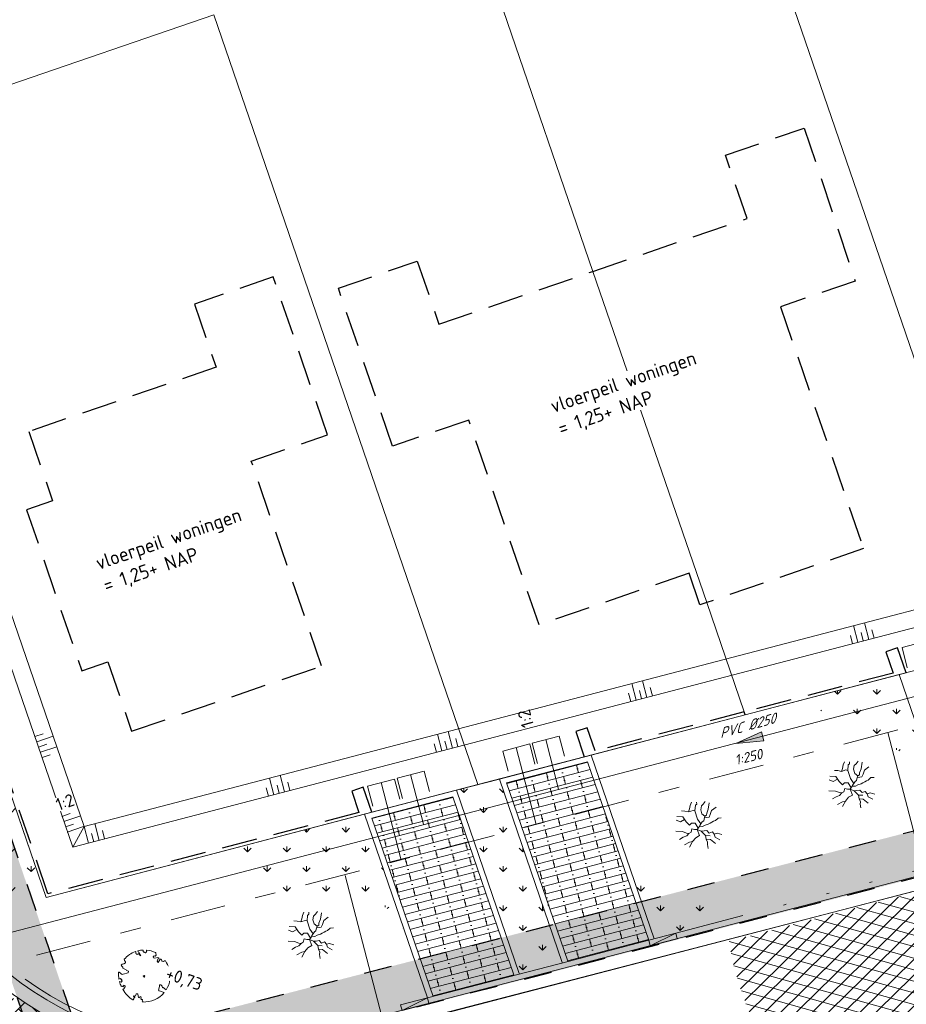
# Model space of a CAD drawing. Header units: metres. Extents: x 264570 to 266133, y 576109 to 577454.
# Tile 55 of 128: x 265481 to 265513, y 576734 to 576769. Entities that reach past the tile are written whole.
import ezdxf
from ezdxf.enums import TextEntityAlignment as Align

# ---------------------------------------------------------------- set-up
doc = ezdxf.new("R2010")
doc.units = ezdxf.units.M
for name, pattern in [('B-WE-RI-HWA_HUISAANSLUITING_PVC_125-G', [10, 3.25, -0.75, 1.25, -0.75, 1.25, -0.75, 1.25, -0.75]), ('B-WE-RI-HWA_PVC_160-G', [10, 5.5, -4.5]), ('B-WE-RI-HWA_PVC_315-G', [10, 2, -1.125, 0.75, -1.125, 2, -1.125, 0.75, -1.125]), ('B-WE-VH-KANTOPSLUITING_TROTTOIRBAND_RWS_[AFMETINGEN1]-G', [10, 2.5, -1.5, 0, -1.5, 0, -1.5, 0, -1.5, 0, -1.5]), ('DASHED', [19.05, 12.7, -6.35]), ('NLCS-HIDDEN', [4, 2, -2])]:
    doc.linetypes.add(name, pattern=pattern)
for name, color, linetype, lineweight in [('B-WE-GR-BOOM-S', 252, 'Continuous', 15), ('B-WE-GR-GRAS_BERMKRUIDENMENGSEL-A', 252, 'Continuous', 18), ('B-WE-GW-TALUDARCERING_KORT-G', 252, 'Continuous', 15), ('B-WE-GW-TALUDARCERING_LANG-G', 252, 'Continuous', 15), ('B-WE-KG-GRENS_KADASTRAAL-G', 252, 'KG-KADASTRAAL', 18), ('B-WE-KL-TRACE-A', 252, 'Continuous', 13), ('B-WE-KL-TRACE-GD', 252, 'NLCS-HIDDEN', 25), ('B-WE-OG-TOPOGRAFIE-G', 252, 'Continuous', 15), ('B-WE-RI-DRAINAGE_AFDEKKAP-G', 252, 'Continuous', 18), ('B-WE-RI-DWA_HUISAANSLUITING_PVC_125-G', 252, 'B-WE-RI-DWA_HUISAANSLUITING_PVC_125-G', 18), ('B-WE-RI-DWA_PVC_250-G', 252, 'B-WE-RI-DWA_PVC_250-G', 18), ('B-WE-RI-HWA_HUISAANSLUITING_PVC_125-G', 252, 'B-WE-RI-HWA_HUISAANSLUITING_PVC_125-G', 18), ('B-WE-RI-HWA_PVC_160-G', 252, 'B-WE-RI-HWA_PVC_160-G', 18), ('B-WE-RI-HWA_PVC_315-G', 252, 'B-WE-RI-HWA_PVC_315-G', 18), ('B-WE-VH-KANTOPSLUITING_ELEMENT_VERLOOPBAND_11-22x25_19-22x16-G', 252, 'Continuous', 18), ('B-WE-VH-KANTOPSLUITING_INRITVERLOOPBAND_19-22X16-G', 252, 'B-WE-VH-KANTOPSLUITING_GAZONBAND_[AFMETINGEN1]-G', 18), ('B-WE-VH-KANTOPSLUITING_OPSLUITBAND_10X20-G', 252, 'B-WE-VH-KANTOPSLUITING_TALUDBAND-G', 18), ('B-WE-VH-KANTOPSLUITING_TROTTOIRBAND_RWS_11-22X25-G', 252, 'B-WE-VH-KANTOPSLUITING_TROTTOIRBAND_RWS_[AFMETINGEN1]-G', 18), ('B-WE-VH-STRAATBAKSTEEN_DF_KEPER_ELZAS-A', 252, 'Continuous', 13), ('B-WE-VH-VERHARDING_ASFALT-A', 252, 'Continuous', 18), ('B-WE-VH-VERHARDING_STRAATBAKSTEEN_DIKFORMAAT_HALF-A', 252, 'Continuous', 13), ('B-XX-AL-HOOGTELABEL-T18', 252, 'Continuous', 18), ('B-XX-AL-T25', 252, 'Continuous', 9), ('T-WE-GR-TOEKOMSTIG-G', 3, 'DASHED', 25)]:
    doc.layers.add(name, color=color, linetype=linetype, lineweight=lineweight)
doc.layers.add('X-XX-RI-T18-200', color=7, linetype='Continuous', lineweight=18, true_color=0x656565)
doc.styles.add('NLCS-ISO', font='NLCS-ISO.ttf')
doc.styles.add('NLCS-ISO-ANNOTATIVE-T25', font='NLCS-ISO.ttf', dxfattribs={"height": 2.5})
doc.styles.add('NLCS-ISO-ANNOTATIVE-T25 BESTAAND', font='NLCS-ISO.ttf', dxfattribs={"height": 2.5})
doc.styles.add('NLCS-ISO-ANNOTATIVE-T25-BOB', font='NLCS-ISO.ttf', dxfattribs={"oblique": 30, "height": 2.5})
doc.styles.add('NLCS-ISO-M250-T18', font='NLCS-ISO.ttf', dxfattribs={"height": 0.45})
doc.styles.get("Standard").update_dxf_attribs({"font": 'arial.ttf'})
doc.linetypes.add('B-WE-RI-DWA_HUISAANSLUITING_PVC_125-G', pattern='A,5.375,-1.75,["o",Standard,S=1,R=0,X=-0.35,Y=-0.35],-1.75,1.125', length=10)
doc.linetypes.add('B-WE-RI-DWA_PVC_250-G', pattern='A,6,-5.5,["O   O   O",NLCS-ISO,S=0.5,R=0,X=-2.5,Y=-0.2],-3.5,5', length=20)
doc.linetypes.add('B-WE-VH-KANTOPSLUITING_GAZONBAND_[AFMETINGEN1]-G', pattern='A,4,-3,[160,NLCS.shx,S=0.25,R=0,X=0,Y=0],-3', length=10)
doc.linetypes.add('B-WE-VH-KANTOPSLUITING_TALUDBAND-G', pattern='A,5,-2.5,[4,NLCS.shx,S=0.5,R=0,X=0,Y=0],-2.5', length=10)
doc.linetypes.add('KG-KADASTRAAL', pattern='A,5.5,-2,["K",Standard,S=1.8,R=0,X=0,Y=-0.9],-2,5.5,-2,[5,NLCS.shx,S=0.75,R=0,X=0,Y=0],-2', length=19)
pattern_1 = [(90, (214669.0599, 555914.2474), (-0.707106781, 0.707106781), [0.1875, -1.226713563]), (45, (214669.0599, 555914.2474), (-0.707106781, 0.707106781), [0.1875, -0.8125]), (135, (214669.0599, 555914.2474), (-0.707106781, -0.707106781), [0.1875, -0.8125])]

# ---------------------------------------------------------------- blocks, each defined once
blk = doc.blocks.new('BOOM-S')
blk.add_lwpolyline([(0.4, 4.34), (0.41, 4.35), (0.41, 4.36), (0.42, 4.37), (0.43, 4.38), (0.44, 4.38), (0.44, 4.39), (0.45, 4.4), (0.46, 4.41), (0.46, 4.42), (0.47, 4.43), (0.47, 4.44), (0.48, 4.46), (0.48, 4.48), (0.47, 4.5), (0.47, 4.53), (0.44, 4.64, -0.52938), (0.49, 4.7, -0.087139), (2.05, 4.26, -0.372341), (2.11, 4.12), (2.17, 3.8), (2.01, 3.64), (1.84, 3.67), (1.63, 3.52), (1.71, 3.32), (1.92, 3.25), (2.5, 3.38), (2.64, 3.31), (2.63, 3.18), (2.5, 3.1), (2.38, 2.71), (2.53, 2.46), (2.92, 3.09, -0.504641), (3.14, 2.89, 0.331948), (3.27, 2.69, 0.282008), (3.68, 2.77), (3.65, 2.75, -0.512156), (3.84, 2.75, -0.16076), (4.7, -0.05), (4.59, -0.16), (4.59, -0.27), (4.48, -0.29), (4.5, -0.4), (4.33, -0.35), (4.28, -0.48), (4.48, -0.61), (4.55, -0.66), (4.66, -0.55, -0.106371), (4, -2.41), (3.42, -2.03), (3.31, -2.1), (3.24, -1.79), (3.03, -1.54), (2.79, -1.55), (2.79, -1.83), (2.61, -2.47), (2.64, -2.59), (2.77, -2.61), (3.62, -2.93, -0.236298), (-0.21, -4.62, 0.159625), (-0.32, -4.4, 0.350802), (-0.29, -4.17, -0.504641), (-0.55, -4.05), (-0.49, -3.84), (-0.6, -3.65), (-0.74, -3.67), (-0.76, -3.82), (-0.87, -3.88), (-1, -3.79), (-1.11, -3.2), (-1.19, -3.12), (-1.4, -3.13), (-1.46, -3.38), (-1.55, -3.41), (-1.63, -3.62), (-1.85, -3.5, 0.733583), (-1.77, -3.66, -0.861625), (-1.72, -3.81, 0.279978), (-1.88, -4.05), (-1.88, -4.06, -0.827056), (-2.04, -4.23, -0.116774), (-3.83, -2.36), (-3.79, -2.35), (-3.76, -2.34), (-3.74, -2.33), (-3.72, -2.32), (-3.71, -2.31), (-3.7, -2.3), (-3.69, -2.29), (-3.47, -2.01), (-3.47, -2), (-3.47, -1.99), (-3.46, -1.99), (-3.46, -1.98), (-3.46, -1.97), (-3.45, -1.96), (-3.45, -1.95), (-3.44, -1.94), (-3.44, -1.92), (-3.43, -1.91), (-3.42, -1.9), (-3.42, -1.88), (-3.41, -1.87), (-3.4, -1.85), (-3.39, -1.84), (-3.39, -1.82), (-3.38, -1.81), (-3.38, -1.79), (-3.38, -1.78), (-3.38, -1.77), (-3.38, -1.76), (-3.38, -1.75), (-3.38, -1.74), (-3.39, -1.73), (-3.4, -1.73), (-3.4, -1.72), (-3.41, -1.72), (-3.42, -1.72), (-3.43, -1.72), (-3.44, -1.72), (-3.45, -1.72), (-3.46, -1.71), (-3.47, -1.71), (-3.48, -1.71), (-3.49, -1.7), (-3.5, -1.69), (-3.52, -1.68), (-3.53, -1.67), (-3.54, -1.67), (-3.55, -1.66), (-3.56, -1.65), (-3.58, -1.64), (-3.59, -1.62), (-3.6, -1.61), (-3.83, -1.87), (-3.84, -1.86), (-3.85, -1.84), (-3.86, -1.83), (-3.87, -1.81), (-3.88, -1.8), (-3.89, -1.79), (-3.91, -1.78), (-3.94, -1.77), (-3.98, -1.78), (-4.04, -1.79), (-4.11, -1.81, -0.040997), (-4.42, -0.95), (-4.26, -0.97), (-4.11, -1.07), (-4.04, -1), (-3.95, -0.85), (-4.03, -0.72), (-3.99, -0.52), (-4.17, -0.51), (-4.29, -0.39), (-4.51, -0.53, -0.05814), (-4.6, 0.76), (-4.47, 0.74), (-3.96, 0.34), (-3.74, 0.41), (-2.88, 0.64), (-2.81, 0.92), (-3.14, 1.05), (-3.19, 1.16), (-3.8, 1.46), (-3.81, 1.63), (-4.02, 1.8), (-4.1, 1.97), (-3.96, 2.19), (-3.65, 2.24), (-3.36, 2.43), (-3.36, 2.62), (-3.54, 2.83), (-3.49, 2.92), (-3.56, 3.05, -0.13428), (-1.53, 4.46, -0.541727), (-1.47, 4.41), (-1.48, 4.28), (-1.48, 4.21), (-1.47, 4.16), (-1.46, 4.12), (-1.44, 4.09), (-1.42, 4.07), (-1.39, 4.05), (-1.37, 4.03), (-1.35, 4.02), (-1.33, 4), (-1.32, 3.99), (-1.3, 3.97), (-1.29, 3.96), (-1.27, 3.95), (-1.26, 3.94), (-1.24, 3.94), (-1.23, 3.94), (-1.21, 3.94), (-1.19, 3.95), (-1.17, 3.96), (-1.15, 3.97), (-1.14, 3.98), (-1.12, 3.99), (-1.1, 4), (-1.08, 4), (-1.06, 4.01), (-1.04, 4.01), (-1.02, 4.01), (-1, 4.02), (-0.98, 4.02), (-0.97, 4.02), (-0.95, 4.03), (-0.94, 4.04), (-0.92, 4.05), (-0.91, 4.06), (-0.9, 4.08), (-0.89, 3.99), (-0.87, 3.96), (-0.77, 3.8), (-0.56, 3.68), (-0.85, 4.16), (-0.85, 4.17), (-0.85, 4.18), (-0.84, 4.2), (-0.84, 4.21), (-0.85, 4.23), (-0.85, 4.24), (-0.86, 4.25), (-0.88, 4.27), (-0.9, 4.28), (-0.92, 4.3), (-0.94, 4.32), (-0.97, 4.35), (-1, 4.38), (-1.03, 4.42), (-1.11, 4.52, -0.543104), (-1.08, 4.59, -0.046766), (-0.22, 4.72, -0.385168), (-0.17, 4.68), (-0.14, 4.5), (-0.13, 4.45), (-0.11, 4.41), (-0.1, 4.38), (-0.08, 4.37), (-0.06, 4.36), (-0.04, 4.36), (-0.03, 4.36), (-0.01, 4.36), (0.01, 4.35), (0.02, 4.35), (0.04, 4.34), (0.06, 4.34), (0.07, 4.33), (0.09, 4.32), (0.1, 4.32), (0.11, 4.31), (0.13, 4.3), (0.14, 4.3), (0.15, 4.29), (0.17, 4.28), (0.18, 4.28), (0.19, 4.27), (0.19, 4.26), (0.2, 4.25), (0.21, 4.24), (0.21, 4.23), (0.22, 4.23), (0.22, 4.22), (0.23, 4.21), (0.23, 4.21), (0.24, 4.2), (0.25, 4.2), (0.26, 4.2), (0.27, 4.21), (0.28, 4.21), (0.29, 4.22), (0.3, 4.22), (0.31, 4.23), (0.32, 4.24), (0.33, 4.26), (0.34, 4.27), (0.35, 4.28), (0.36, 4.3), (0.37, 4.31), (0.38, 4.32), (0.39, 4.33)], format="xyb", close=True)
blk.add_circle((0, 0), 0.138)
blk = doc.blocks.new('*U43')
at = {"ltscale": 0.5}
blk.add_hatch(color=256, dxfattribs=at).paths.add_polyline_path([(-3.33, 0), (1.67, 0.83), (1.67, -0.83)])
blk.add_lwpolyline([(-3.33, 0), (1.67, 0.83), (1.67, -0.83)], close=True)
blk = doc.blocks.new('*U38')
for p, q in [((-0.5, 0), (0, 0.1)), ((0, 0.1), (-0.5, 0.1)), ((-0.5, 0.1), (-0.5, 0)), ((-0.5, 0), (0, 0)), ((0, 0), (0, 0.1))]:
    blk.add_line(p, q)
blk = doc.blocks.new('STRUIK')
for p, q in [((-1.76, 3.22), (-1.64, 3.83)), ((-1.64, 3.83), (-1.4, 4.39)), ((-0.77, 2.86), (-0.7, 3.84)), ((-0.7, 3.84), (-0.45, 4.05)), ((-0.45, 4.05), (-0.5, 4.42)), ((0.27, 3.05), (0.38, 3.72)), ((0.38, 3.72), (0.7, 4.06)), ((0.7, 4.06), (1.09, 4.53)), ((1.6, 3.15), (1.79, 4.31)), ((-2.92, 1.75), (-4.01, 1.83)), ((-2.58, 2.82), (-3.17, 2.86)), ((-1.91, 2.66), (-2.58, 2.82)), ((-1.91, 2.66), (-1.76, 3.22)), ((-1.11, 2.93), (-1.91, 2.66)), ((-1.11, 2.93), (-0.77, 2.86)), ((-0.32, 1.38), (-0.77, 2.86)), ((0.48, 2.3), (0.27, 3.05)), ((1.03, 1.9), (0.48, 2.3)), ((1.03, 1.9), (0.86, 1.36)), ((1.3, 2.07), (1.03, 1.9)), ((1.34, 2.42), (1.3, 2.07)), ((1.6, 3.15), (1.34, 2.42)), ((1.98, 2.18), (1.76, 1.72)), ((2.22, 2.9), (1.98, 2.18)), ((3.03, 3.49), (2.22, 2.9)), ((-3.38, 0.86), (-4.13, 1.18)), ((-2.63, 1.31), (-3.38, 0.86)), ((-2.34, 0.88), (-2.92, 1.75)), ((-1.75, 0.28), (-2.34, 0.88)), ((-1.39, 0.65), (-1.75, 0.28)), ((-0.74, 0.65), (-1.39, 0.65)), ((-0.19, -0.25), (-0.74, 0.65)), ((-0.38, -0.51), (0, 0)), ((0.31, 0.49), (-0.32, 1.38)), ((0.08, 0.22), (0, 0)), ((0.59, 0.05), (0, 0)), ((0.31, 0.49), (0.08, 0.22)), ((0.53, 0.85), (0.31, 0.49)), ((0.81, 1.06), (0.53, 0.85)), ((1.05, 0.29), (0.59, 0.05)), ((0.86, 1.36), (0.81, 1.06)), ((1.37, 1.66), (0.93, 1.58)), ((1.6, 0.45), (1.05, 0.29)), ((1.76, 1.72), (1.37, 1.66)), ((1.94, 0.64), (1.6, 0.45)), ((2.28, 0.83), (1.94, 0.64)), ((2.56, 0.98), (2.28, 0.83)), ((2.9, 1.12), (2.56, 0.98)), ((3.38, 1.56), (2.9, 1.12)), ((3.94, 1.6), (3.38, 1.56)), ((-3.02, -0.85), (-4.2, -0.8)), ((-2.29, -1.14), (-3.02, -0.85)), ((-2.25, -1.63), (-2.87, -1.89)), ((-1.88, -1.2), (-2.29, -1.14)), ((-1.88, -1.2), (-2.25, -1.63)), ((-1.48, -0.98), (-1.88, -1.2)), ((-1.31, -0.41), (-1.48, -0.98)), ((-0.85, -0.52), (-1.31, -0.41)), ((-0.38, -0.51), (-0.85, -0.52)), ((0.05, -1.59), (-0.63, -1.97)), ((-0.38, -0.51), (0.36, -0.82)), ((-0.38, -0.51), (0.05, -1.59)), ((0.36, -0.82), (0.87, -0.77)), ((0.36, -0.82), (1.15, -1.59)), ((0.87, -0.77), (1.36, -0.7)), ((1.15, -1.59), (1.26, -2.22)), ((1.15, -1.59), (1.95, -1.62)), ((1.36, -0.7), (1.78, -1.14)), ((1.78, -1.14), (2.37, -0.92)), ((2.37, -0.92), (2.69, -1.34)), ((2.69, -1.34), (3.22, -1.19)), ((2.69, -1.34), (2.86, -1.9)), ((3.22, -1.19), (4.05, -1.43)), ((-2.87, -1.89), (-3.54, -2.27)), ((-1.74, -2.76), (-2.63, -3.28)), ((-1.19, -2.66), (-1.74, -2.76)), ((-1.19, -2.66), (-1.74, -3.65)), ((-0.63, -1.97), (-1.19, -2.66)), ((1.26, -2.22), (2, -2.29)), ((1.26, -2.22), (1.49, -2.8)), ((1.49, -2.8), (1.46, -3.18)), ((1.46, -3.18), (1.58, -3.89)), ((2, -2.29), (2.91, -3.04)), ((2.86, -1.9), (3.7, -2.33))]:
    blk.add_line(p, q)
at = {"lineweight": 30, "flags": 104}
blk.add_attdef('01', text='', height=1.8, dxfattribs=at).set_placement((3.6, 4.56), align=Align.TOP_LEFT)

msp = doc.modelspace()

# ---------------------------------------------------------------- hatches: boundary and pattern name
at = {"layer": 'B-WE-GR-GRAS_BERMKRUIDENMENGSEL-A'}
h = msp.add_hatch(dxfattribs=at)
h.set_pattern_fill('AGR-KRUIDEN', color=256, scale=0.5, pattern_type=2)
h.set_pattern_definition(pattern_1)
edge = h.paths.add_edge_path()
edge.add_arc((265514.799, 576750.212), 7.521, 226.6635, 252.3096)
edge.add_arc((265511.499, 576739.867), 3.338, 39.0636, 72.3096, ccw=False)
edge.add_arc((265510.736, 576739.247), 4.321, 33.8627, 39.0636, ccw=False)
edge.add_line((265514.324, 576741.655), (265512.966, 576745.61))
edge.add_line((265512.966, 576745.61), (265509.637, 576744.742))
h = msp.add_hatch(dxfattribs=at)
h.set_pattern_fill('AGR-KRUIDEN', color=256, scale=0.5, pattern_type=2)
h.set_pattern_definition(pattern_1)
edge = h.paths.add_edge_path()
edge.add_arc((265481.725, 576752.281), 14.682, 257.275, 272.2193, ccw=False)
edge.add_arc((265493.302, 576746.576), 17.135, 196.8756, 210.1875, ccw=False)
edge.add_line((265476.905, 576741.601), (265480.499, 576742.836))
edge.add_line((265480.499, 576742.836), (265482.293, 576737.61))
h = msp.add_hatch(dxfattribs=at)
h.set_pattern_fill('AGR-KRUIDEN', color=256, scale=0.5, pattern_type=2)
h.set_pattern_definition(pattern_1)
h.paths.add_polyline_path([(265497.044, 576741.457), (265499.305, 576734.871), (265500.852, 576735.269), (265498.589, 576741.86)])
h = msp.add_hatch(dxfattribs=at)
h.set_pattern_fill('AGR-KRUIDEN', color=256, scale=0.5, pattern_type=2)
h.set_pattern_definition(pattern_1)
edge = h.paths.add_edge_path()
edge.add_arc((265491.891, 576740.691), 3.288, 204.4184, 286.0725)
edge.add_arc((265493.352, 576735.618), 1.992, 25.4913, 106.0725, ccw=False)
edge.add_line((265495.15, 576736.475), (265493.744, 576740.596))
edge.add_line((265493.744, 576740.596), (265488.896, 576739.332))
h = msp.add_hatch(dxfattribs=at)
h.set_pattern_fill('AGR-KRUIDEN', color=256, scale=0.5, pattern_type=2)
h.set_pattern_definition(pattern_1)
edge = h.paths.add_edge_path()
edge.add_arc((265503.231, 576733.901), 4.345, 53.5175, 87.415, ccw=False)
edge.add_arc((265507.202, 576739.271), 2.335, 233.5175, 271.7801)
edge.add_line((265507.275, 576736.937), (265504.154, 576736.125))
edge.add_line((265504.154, 576736.125), (265503.427, 576738.241))
at = {"layer": 'B-WE-KL-TRACE-A'}
h = msp.add_hatch(dxfattribs=at)
h.set_pattern_fill('DOTS', color=256, scale=0.5)
h.set_pattern_definition([(0, (265713.50372, 576754.34745), (0.079375, 0.15875), [0, -0.15875])])
h.paths.add_polyline_path([(265257.497, 576901.576), (265280.092, 576836.285), (265298.31, 576783.268), (265291.791, 576781.392), (265239.384, 576934.357), (265222.655, 576983.209), (265230.7, 576979.939), (265245.297, 576937.421), (265245.427, 576937.04)])
h.paths.add_polyline_path([(265223.141, 576984.793), (265219.917, 576993.606), (265211.971, 577028.584), (265210.547, 577042.097), (265222.786, 577002.989), (265229.989, 576982.009)])
h.paths.add_polyline_path([(265207.488, 577055.376), (265208.876, 577042.208), (265202.774, 577069.069)])
h.paths.add_polyline_path([(265194.59, 577097.909), (265209.11, 577055.736), (265209.669, 577050.426), (265224.354, 577003.504), (265246.856, 576937.963), (265259.058, 576902.111), (265281.655, 576836.813), (265331.28, 576692.401), (265402.247, 576711.023), (265417.831, 576715.057), (265434.246, 576719.393), (265450.777, 576723.65), (265466.98, 576727.876), (265483.558, 576732.243), (265517.748, 576741.103), (265533.987, 576745.376), (265551.26, 576749.845), (265566.674, 576753.911), (265582.241, 576757.871), (265589.311, 576759.685), (265591.043, 576760.329), (265486.412, 577064.17), (265488.303, 577064.821), (265593.602, 576759.04), (265591.727, 576758.343), (265591.58, 576758.769), (265589.803, 576758.108), (265582.65, 576756.272), (265567.088, 576752.314), (265551.677, 576748.248), (265534.403, 576743.779), (265518.165, 576739.506), (265483.975, 576730.646), (265467.398, 576726.28), (265451.191, 576722.053), (265434.662, 576717.796), (265418.248, 576713.46), (265402.664, 576709.426), (265330.216, 576690.416), (265298.846, 576781.706), (265290.739, 576779.372), (265237.824, 576933.823), (265212.508, 577007.744), (265210.34, 577028.314), (265197.8, 577083.516), (265193.03, 577097.371)])
h = msp.add_hatch(dxfattribs=at)
h.set_pattern_fill('DOTS', color=256, scale=0.5)
h.set_pattern_definition([(0, (265213.50372, 576754.34745), (0.079375, 0.15875), [0, -0.15875])])
h.paths.add_polyline_path([(265408.404, 576917.823), (265412.235, 576919.138), (265412.771, 576917.578), (265421.592, 576891.891), (265492.005, 576916.073), (265492.541, 576914.512), (265549.415, 576748.903), (265547.812, 576748.488), (265490.981, 576913.976), (265428.559, 576892.539), (265483.75, 576731.828), (265482.15, 576731.407), (265435.731, 576866.574), (265428.264, 576864.01), (265427.731, 576865.561), (265435.199, 576868.125), (265426.999, 576892.003), (265420.567, 576889.795), (265411.163, 576917.026), (265408.94, 576916.262)])
at = {"layer": 'B-WE-VH-STRAATBAKSTEEN_DF_KEPER_ELZAS-A'}
h = msp.add_hatch(dxfattribs=at)
h.set_pattern_fill('AVH-SBS_DIKFORMAAT_KEPER', color=256, scale=28, angle=44.931, pattern_type=2)
h.set_pattern_definition([(44.93095393, (17152.68107, 301.14244), (0.00065851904, 0.54645172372), [1.5456, -0.7728]), (314.93095393, (17151.8624, 301.9631), (0.00065851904, 0.54645172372), [1.5456, -0.7728]), (44.93095393, (17153.2285, 301.96146), (0.00065851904, 0.54645172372), [0, -2.3184]), (44.93095393, (17152.4085, 301.68923), (0.00065851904, 0.54645172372), [0, -2.3184])])
edge = h.paths.add_edge_path()
edge.add_arc((265488.481, 576744.22), 12.497, 234.7509, 284.5198, ccw=False)
edge.add_line((265481.269, 576734.014), (265471.035, 576731.182))
edge.add_arc((265459.787, 576736.803), 12.574, 281.2842, 333.4468, ccw=False)
edge.add_line((265462.248, 576724.472), (265463.522, 576719.529))
edge.add_line((265463.522, 576719.529), (265492.9, 576727.178))
edge.add_line((265492.9, 576727.178), (265491.614, 576732.122))
at = {"layer": 'B-WE-VH-VERHARDING_ASFALT-A'}
h = msp.add_hatch(dxfattribs=at)
h.set_pattern_fill('AVH-ASFALT', color=256, scale=2, angle=355.4396, style=0, pattern_type=2)
h.set_pattern_definition([(344.39299257, (53091.7779, 115408.78747), (0.10761504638, 0.385251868), []), (44.39299257, (53091.7779, 115408.78747), (-0.27983038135, 0.285823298), [])])
edge = h.paths.add_edge_path()
edge.add_line((265516.625, 576732.792), (265520.46, 576733.776))
edge.add_arc((265555.429, 576746.1), 37.077, 194.8697, 199.4139, ccw=False)
edge.add_arc((265506.67, 576733.154), 13.372, 14.8697, 26.5899)
edge.add_line((265518.627, 576739.139), (265506.835, 576736.024))
edge.add_arc((265519.086, 576738.194), 12.441, 190.0428, 201.7325)
edge.add_arc((265516.004, 576736.965), 9.123, 201.7325, 208.682)
edge.add_arc((265497.236, 576726.698), 12.269, 19.322, 28.682, ccw=False)
edge.add_line((265508.814, 576730.757), (265516.625, 576732.792))
at = {"layer": 'B-WE-VH-VERHARDING_STRAATBAKSTEEN_DIKFORMAAT_HALF-A'}
h = msp.add_hatch(dxfattribs=at)
h.set_pattern_fill('AVH-SBS_DIKFORMAAT_HALFST', color=256, scale=28, angle=175.591, pattern_type=2)
h.set_pattern_definition([(194.61339913, (70377.27042, 116937.48007), (0.07064278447, -0.2709420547), []), (284.61339913, (70376.1867, 116937.1975), (1.0837682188, 0.282571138), [0.28, -0.28]), (284.61339913, (70376.7992, 116937.0678), (1.0837682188, 0.282571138), [0.28, -0.28]), (194.61339913, (70376.76386, 116937.2033), (0.14128556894, -0.5418841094), [0, -0.56, 0, 0, 0]), (194.61339913, (70376.8345, 116936.93237), (0.14128556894, -0.5418841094), [0, -0.56, 0, 0, 0])])
h.paths.add_polyline_path([(265501.052, 576735.297), (265503.961, 576736.067), (265501.759, 576742.48), (265498.848, 576741.721)])
h = msp.add_hatch(dxfattribs=at)
h.set_pattern_fill('AVH-SBS_DIKFORMAAT_HALFST', color=256, scale=28, angle=175.591, pattern_type=2)
h.set_pattern_definition([(194.61339913, (70382.61485, 116938.87398), (0.07064278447, -0.2709420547), []), (284.61339913, (70381.5311, 116938.5914), (1.0837682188, 0.282571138), [0.28, -0.28]), (284.61339913, (70382.1436, 116938.4618), (1.0837682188, 0.282571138), [0.28, -0.28]), (194.61339913, (70382.1083, 116938.5972), (0.14128556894, -0.5418841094), [0, -0.56, 0, 0, 0]), (194.61339913, (70382.17893, 116938.3263), (0.14128556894, -0.5418841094), [0, -0.56, 0, 0, 0])])
h.paths.add_polyline_path([(265496.205, 576734.046), (265499.109, 576734.826), (265496.915, 576741.217), (265494.003, 576740.457)])

# ---------------------------------------------------------------- linework, layer by layer
at = {"layer": 'B-WE-GW-TALUDARCERING_KORT-G', "flags": 128}
for points in [[(265511.285, 576746.722), (265511.207, 576747.021)], [(265511.672, 576746.822), (265511.594, 576747.122)], [(265512.059, 576746.923), (265511.981, 576747.223)], [(265504.089, 576744.845), (265504.011, 576745.145)], [(265503.315, 576744.643), (265503.237, 576744.943)], [(265503.702, 576744.744), (265503.624, 576745.044)], [(265481.895, 576743.387), (265482.188, 576743.488)], [(265482.025, 576743.009), (265482.318, 576743.11)], [(265496.325, 576742.82), (265496.246, 576743.12)], [(265496.712, 576742.921), (265496.634, 576743.221)], [(265497.099, 576743.022), (265497.021, 576743.322)], [(265482.155, 576742.631), (265482.448, 576742.731)], [(265490.675, 576741.346), (265490.597, 576741.646)], [(265491.063, 576741.447), (265490.984, 576741.747)], [(265490.288, 576741.245), (265490.21, 576741.545)], [(265482.863, 576740.519), (265483.156, 576740.62)], [(265482.993, 576740.141), (265483.286, 576740.241)], [(265484.01, 576739.608), (265483.932, 576739.908)], [(265484.397, 576739.709), (265484.319, 576740.009)]]:
    msp.add_lwpolyline(points, dxfattribs=at)
at = {"layer": 'B-WE-GW-TALUDARCERING_LANG-G'}
msp.add_line((265483.66, 576740.157), (265483.26, 576739.412), dxfattribs=at)
at = {"layer": 'B-WE-GW-TALUDARCERING_LANG-G', "flags": 128}
for points in [[(265511.478, 576746.772), (265511.322, 576747.372)], [(265511.865, 576746.873), (265511.709, 576747.473)], [(265503.509, 576744.693), (265503.352, 576745.293)], [(265503.896, 576744.794), (265503.739, 576745.394)], [(265481.96, 576743.198), (265482.547, 576743.399)], [(265496.518, 576742.87), (265496.362, 576743.47)], [(265496.905, 576742.971), (265496.749, 576743.571)], [(265482.09, 576742.82), (265482.677, 576743.021)], [(265490.869, 576741.397), (265490.713, 576741.997)], [(265490.482, 576741.296), (265490.325, 576741.896)], [(265482.928, 576740.33), (265483.514, 576740.531)], [(265484.204, 576739.658), (265484.047, 576740.258)], [(265483.058, 576739.952), (265483.644, 576740.153)], [(265483.817, 576739.557), (265483.66, 576740.157)]]:
    msp.add_lwpolyline(points, dxfattribs=at)
at = {"layer": 'B-WE-KG-GRENS_KADASTRAAL-G', "ltscale": 0.5}
for p, q in [((265507.049, 576775.745), (265516.998, 576746.775)), ((265501.955, 576760.098), (265497.686, 576772.529)), ((265488.323, 576769.314), (265473.294, 576764.153)), ((265497.82, 576741.659), (265488.323, 576769.314)), ((265473.19, 576764.117), (265482.293, 576737.61)), ((265506.041, 576748.2), (265501.955, 576760.098)), ((265507.391, 576744.269), (265506.041, 576748.2)), ((265507.427, 576744.165), (265513.211, 576745.674)), ((265501.643, 576742.657), (265507.427, 576744.165)), ((265497.82, 576741.659), (265501.643, 576742.657)), ((265494.006, 576740.665), (265497.82, 576741.659)), ((265482.293, 576737.61), (265494.006, 576740.665))]:
    msp.add_line(p, q, dxfattribs=at)
at = {"layer": 'B-WE-KL-TRACE-GD', "ltscale": 0.5, "flags": 128}
for points in [[(265194.59, 577097.909), (265209.11, 577055.736), (265209.669, 577050.426), (265224.354, 577003.504), (265246.856, 576937.963), (265259.058, 576902.111), (265281.655, 576836.813), (265331.28, 576692.401), (265402.247, 576711.023), (265417.831, 576715.057), (265434.246, 576719.393), (265450.777, 576723.65), (265466.98, 576727.876), (265483.558, 576732.243), (265517.748, 576741.103), (265533.987, 576745.376), (265551.26, 576749.845), (265566.674, 576753.911), (265582.241, 576757.871), (265589.311, 576759.685), (265591.043, 576760.329), (265486.412, 577064.17), (265488.303, 577064.821), (265593.602, 576759.04), (265591.727, 576758.343), (265591.58, 576758.769), (265589.803, 576758.108), (265582.65, 576756.272), (265567.088, 576752.314), (265551.677, 576748.248), (265534.403, 576743.779), (265518.165, 576739.506), (265483.975, 576730.646), (265467.398, 576726.28), (265451.191, 576722.053), (265434.662, 576717.796), (265418.248, 576713.46), (265402.664, 576709.426), (265330.216, 576690.416), (265298.846, 576781.706), (265290.739, 576779.372), (265237.824, 576933.823), (265212.508, 577007.744), (265210.34, 577028.314), (265197.8, 577083.516), (265193.03, 577097.371)], [(265408.404, 576917.823), (265412.235, 576919.138), (265412.771, 576917.578), (265421.592, 576891.891), (265492.005, 576916.073), (265492.541, 576914.512), (265549.415, 576748.903), (265547.812, 576748.488), (265490.981, 576913.976), (265428.559, 576892.539), (265483.75, 576731.828), (265482.15, 576731.407), (265435.731, 576866.574), (265428.264, 576864.01), (265427.731, 576865.561), (265435.199, 576868.125), (265426.999, 576892.003), (265420.567, 576889.795), (265411.163, 576917.026), (265408.94, 576916.262)]]:
    msp.add_lwpolyline(points, close=True, dxfattribs=at)
at = {"layer": 'B-WE-OG-TOPOGRAFIE-G', "flags": 128}
for points in [[(265493.744, 576740.596), (265482.293, 576737.61), (265472.801, 576765.25)], [(265497.044, 576741.457), (265498.589, 576741.86)], [(265497.044, 576741.457), (265498.589, 576741.86)]]:
    msp.add_lwpolyline(points, dxfattribs=at)
at = {"layer": 'B-WE-OG-TOPOGRAFIE-G'}
msp.add_lwpolyline([(265467.512, 576725.845), (265484.089, 576730.211), (265518.279, 576739.071), (265534.517, 576743.344), (265551.791, 576747.813), (265567.201, 576751.878), (265582.761, 576755.836), (265589.937, 576757.678), (265590.067, 576757.726), (265593.438, 576758.979), (265593.753, 576759.096), (265593.753, 576759.096, 0.34434), (265596.185, 576764.51), (265596.185, 576764.51), (265601.726, 576747.982)], format="xyb", dxfattribs=at)
for points in [[(265501.047, 576735.32), (265498.848, 576741.721), (265501.759, 576742.48), (265503.959, 576736.074)], [(265499.109, 576734.826), (265496.915, 576741.217), (265494.003, 576740.457), (265496.205, 576734.046)]]:
    msp.add_lwpolyline(points, dxfattribs=at)
at = {"layer": 'B-WE-RI-DRAINAGE_AFDEKKAP-G', "flags": 128}
for points in [[(265514.222, 576746.109), (265514.032, 576746.835), (265513.065, 576746.582), (265513.254, 576745.856)], [(265500.931, 576742.676), (265500.742, 576743.402), (265499.774, 576743.149), (265499.964, 576742.423)], [(265499.868, 576742.393), (265499.679, 576743.119), (265498.711, 576742.866), (265498.901, 576742.14)], [(265496.073, 576741.418), (265495.884, 576742.144), (265494.916, 576741.891), (265495.106, 576741.166)], [(265495.011, 576741.135), (265494.821, 576741.861), (265493.854, 576741.608), (265494.043, 576740.883)]]:
    msp.add_lwpolyline(points, dxfattribs=at)
at = {"layer": 'B-WE-RI-DWA_HUISAANSLUITING_PVC_125-G', "flags": 128}
for points in [[(265500.258, 576743.275), (265500.718, 576741.499)], [(265495.4, 576742.018), (265495.859, 576740.244)]]:
    msp.add_lwpolyline(points, dxfattribs=at)
at = {"layer": 'B-WE-RI-DWA_PVC_250-G', "flags": 128}
msp.add_lwpolyline([(265537.816, 576751.164), (265477.515, 576735.436)], dxfattribs=at)
at = {"layer": 'B-WE-RI-HWA_HUISAANSLUITING_PVC_125-G', "flags": 128}
for points in [[(265499.195, 576742.992), (265499.911, 576740.227)], [(265494.337, 576741.735), (265495.047, 576738.993)]]:
    msp.add_lwpolyline(points, dxfattribs=at)
at = {"layer": 'B-WE-RI-HWA_PVC_160-G', "flags": 128}
for points in [[(265513.879, 576738.442), (265512.55, 576743.529)], [(265494.363, 576733.328), (265493.041, 576738.391)]]:
    msp.add_lwpolyline(points, dxfattribs=at)
at = {"layer": 'B-WE-RI-HWA_PVC_315-G', "flags": 128}
msp.add_lwpolyline([(265537.098, 576749.943), (265475.279, 576733.791)], dxfattribs=at)
at = {"layer": 'B-WE-VH-KANTOPSLUITING_INRITVERLOOPBAND_19-22X16-G', "flags": 128}
msp.add_lwpolyline([(265496.009, 576733.996), (265501.065, 576735.3), (265503.961, 576736.067)], dxfattribs=at)
at = {"layer": 'B-WE-VH-KANTOPSLUITING_OPSLUITBAND_10X20-G', "flags": 128}
for points in [[(265515.229, 576739.019), (265512.966, 576745.61), (265516.265, 576746.47), (265518.53, 576739.874)], [(265500.852, 576735.269), (265498.589, 576741.86), (265501.888, 576742.721), (265504.154, 576736.125)], [(265496.011, 576733.997), (265493.744, 576740.596), (265497.044, 576741.457), (265499.303, 576734.877)]]:
    msp.add_lwpolyline(points, dxfattribs=at)
at = {"layer": 'B-WE-VH-KANTOPSLUITING_TROTTOIRBAND_RWS_11-22X25-G', "flags": 128}
msp.add_lwpolyline([(265493.858, 576733.439), (265491.511, 576732.819, -0.393526), (265477.321, 576740.39), (265469.467, 576763.26)], format="xyb", dxfattribs=at)
msp.add_lwpolyline([(265504.927, 576736.325), (265510.272, 576737.719), (265514.484, 576738.811)], dxfattribs=at)
at = {"layer": 'T-WE-GR-TOEKOMSTIG-G', "ltscale": 0.1}
for p, q in [((265506.713, 576764.27), (265509.551, 576765.244)), ((265509.551, 576765.244), (265511.379, 576759.75)), ((265507.493, 576762), (265506.713, 576764.27)), ((265482.364, 576737.742), (265473.294, 576764.153)), ((265501.955, 576760.098), (265507.493, 576762)), ((265492.801, 576759.492), (265495.638, 576760.466)), ((265495.638, 576760.466), (265496.413, 576758.195)), ((265496.413, 576758.195), (265501.955, 576760.098)), ((265490.462, 576759.898), (265487.625, 576758.924)), ((265492.411, 576754.223), (265490.462, 576759.898)), ((265511.379, 576759.75), (265508.694, 576758.828)), ((265494.75, 576753.817), (265492.801, 576759.492)), ((265487.625, 576758.924), (265488.404, 576756.654)), ((265508.694, 576758.828), (265511.678, 576750.136)), ((265488.404, 576756.654), (265481.675, 576754.343)), ((265497.487, 576754.757), (265494.75, 576753.817)), ((265500.015, 576747.399), (265497.487, 576754.757)), ((265481.675, 576754.343), (265482.529, 576751.856)), ((265489.673, 576753.283), (265492.411, 576754.223)), ((265492.2, 576745.925), (265489.673, 576753.283)), ((265482.529, 576751.856), (265481.593, 576751.534)), ((265481.593, 576751.534), (265483.58, 576745.746)), ((265511.678, 576750.136), (265506.041, 576748.2)), ((265505.406, 576749.251), (265500.015, 576747.399)), ((265505.795, 576748.116), (265505.406, 576749.251)), ((265506.041, 576748.2), (265505.795, 576748.116)), ((265512.903, 576746.572), (265512.487, 576746.43)), ((265513.211, 576745.674), (265512.903, 576746.572)), ((265512.487, 576746.43), (265512.748, 576745.667)), ((265483.58, 576745.746), (265484.517, 576746.067)), ((265484.517, 576746.067), (265485.371, 576743.58)), ((265485.371, 576743.58), (265492.2, 576745.925)), ((265501.75, 576743.704), (265501.334, 576743.562)), ((265501.334, 576743.562), (265501.643, 576742.657)), ((265502.035, 576742.872), (265501.75, 576743.704)), ((265493.699, 576741.564), (265493.282, 576741.421)), ((265493.282, 576741.421), (265493.543, 576740.658)), ((265494.006, 576740.665), (265493.699, 576741.564)), ((265493.543, 576740.658), (265482.364, 576737.742))]:
    msp.add_line(p, q, dxfattribs=at)

# ---------------------------------------------------------------- block references
at = {"layer": 'B-WE-GR-BOOM-S', "xscale": 0.2, "yscale": 0.2, "zscale": 0.2}
for name, p in [('STRUIK', (265511.27, 576741.599)), ('STRUIK', (265505.774, 576740.148)), ('STRUIK', (265491.835, 576736.196)), ('BOOM-S', (265485.817, 576734.774))]:
    msp.add_blockref(name, p, dxfattribs=at)
at = {"layer": 'B-WE-VH-KANTOPSLUITING_ELEMENT_VERLOOPBAND_11-22x25_19-22x16-G', "xscale": 1.999999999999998, "yscale": 1.999999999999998, "zscale": 1.999999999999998}
for p, rotation in [((265504.979, 576736.125), 14.52805754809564), ((265496.059, 576733.802), 14.52805754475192)]:
    msp.add_blockref('*U38', p, dxfattribs=dict(at, rotation=rotation))
at = {"layer": 'B-XX-AL-T25', "ltscale": 0.99999, "xscale": 0.2, "yscale": 0.2, "zscale": 0.2, "rotation": 14.55797636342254}
msp.add_blockref('*U43', (265507.731, 576743.306), dxfattribs=at)

# ---------------------------------------------------------------- next in the draw order: texts
at = {"layer": 'X-XX-RI-T18-200', "ltscale": 0.5, "char_height": 0.36, "bg_fill": 3, "bg_fill_color": 256, "bg_fill_transparency": 0}
for s, insert, attachment_point, rotation, style, box_fill_scale in [('\\A1;PVC %%C250', (265507.483, 576743.769, 0.2), 5, 15.6094, 'NLCS-ISO-ANNOTATIVE-T25-BOB', 1), ('{\\fNLCS-ISO|b0|i1|c0|p34;1:250}', (265507.015, 576742.712), 1, 13.651, 'NLCS-ISO-ANNOTATIVE-T25 BESTAAND', 1.15)]:
    msp.add_mtext(s, dxfattribs=dict(at, insert=insert, attachment_point=attachment_point, rotation=rotation, style=style, box_fill_scale=box_fill_scale))

# ---------------------------------------------------------------- next in the draw order: linework, layer by layer
at = {"layer": 'B-WE-OG-TOPOGRAFIE-G', "flags": 128}
for points in [[(265491.614, 576732.122, -0.391712), (265476.659, 576740.163), (265429.112, 576878.614, -0.414214), (265433.148, 576886.873), (265490.841, 576906.686, -0.414214), (265499.1, 576902.649), (265547.86, 576760.666, -0.436819), (265539.181, 576744.508), (265539.166, 576744.504)], [(265491.488, 576732.606, -0.391699), (265477.131, 576740.325), (265429.585, 576878.776, -0.414214), (265433.311, 576886.4), (265491.004, 576906.213, -0.414214), (265498.627, 576902.487), (265547.387, 576760.504, -0.436819), (265539.055, 576744.992), (265539.04, 576744.988)]]:
    msp.add_lwpolyline(points, format="xyb", dxfattribs=at)
for points in [[(265483.26, 576739.412), (265434.624, 576881.036), (265493.263, 576901.173), (265543.426, 576755.104)], [(265483.66, 576740.157), (265435.412, 576880.651), (265492.878, 576900.385), (265542.622, 576755.535)]]:
    msp.add_lwpolyline(points, close=True, dxfattribs=at)
for points in [[(265512.966, 576745.61), (265501.888, 576742.721)], [(265493.909, 576733.245), (265536.391, 576744.299)], [(265494.034, 576732.766), (265536.746, 576743.875)]]:
    msp.add_lwpolyline(points, dxfattribs=at)
at = {"layer": 'T-WE-GR-TOEKOMSTIG-G', "ltscale": 0.1}
for p, q in [((265512.748, 576745.667), (265507.391, 576744.269)), ((265507.391, 576744.269), (265502.035, 576742.872)), ((265507.427, 576744.165), (265507.391, 576744.269))]:
    msp.add_line(p, q, dxfattribs=at)

# ---------------------------------------------------------------- next in the draw order: texts
at = {"layer": 'B-XX-AL-HOOGTELABEL-T18', "char_height": 0.45, "attachment_point": 1, "style": 'NLCS-ISO-M250-T18', "bg_fill": 3, "box_fill_scale": 1.05, "bg_fill_color": 256, "bg_fill_transparency": 0}
for s, insert, rotation in [('1:2', (265499.408, 576743.658), 105.6301), ('1:2', (265482.593, 576741.131), 19.8393), ('+0,73', (265486.709, 576735.122), 340.2163)]:
    msp.add_mtext_dynamic_manual_height_columns(s, width=0.5, gutter_width=9, heights=[0], dxfattribs=dict(at, insert=insert, rotation=rotation))
at = {"layer": 'B-XX-AL-T25', "char_height": 0.5, "attachment_point": 1, "rotation": 18.9534, "style": 'NLCS-ISO-ANNOTATIVE-T25', "bg_fill": 3, "box_fill_scale": 1.15, "bg_fill_color": 256, "bg_fill_transparency": 0}
for heights, insert in [([0], (265500.366, 576755.473)), ([1.433], (265484.019, 576749.837))]:
    msp.add_mtext_dynamic_manual_height_columns('\\pxt6;vloerpeil woningen\\P\\pt11;= 1,25+ NAP', width=5.85002, gutter_width=9, heights=heights, dxfattribs=dict(at, insert=insert))

doc.saveas('drawing.dxf')
